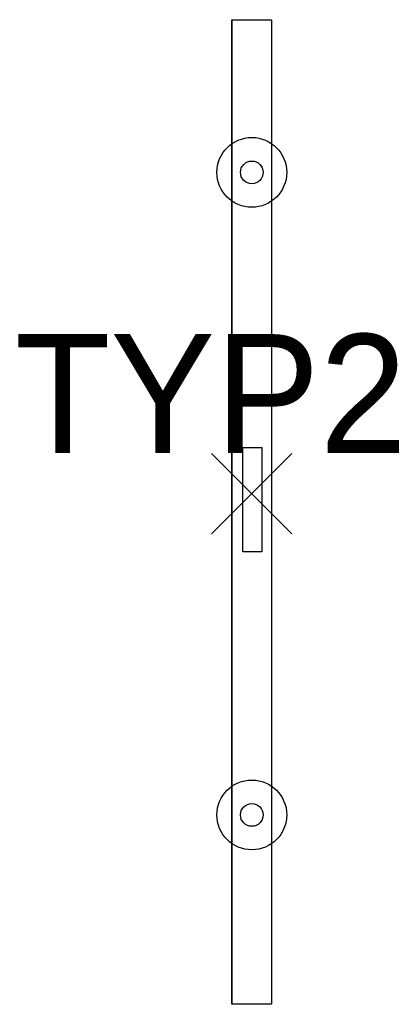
# Model space of a CAD drawing. Header units: centimetres. Extents: x -15121 to 30567, y -60641 to 0.
# Tile 1 of 256: x 2980 to 3035, y -60641 to -60492. Entities that reach past the tile are written whole.
import ezdxf

# ---------------------------------------------------------------- set-up
doc = ezdxf.new("R2010")
doc.units = ezdxf.units.CM
doc.header["$LTSCALE"] = 60
for name, color, linetype in [('AIKA lampy i wyłaczniki', 150, 'Continuous'), ('AIKA lampy i wyłaczniki2', 150, 'Continuous'), ('AIKA oprawy', 2, 'Continuous')]:
    doc.layers.add(name, color=color, linetype=linetype)
doc.styles.add('TableTextStyle', font='txt')

# ---------------------------------------------------------------- blocks, each defined once
blk = doc.blocks.new('SL lampa rzut')
at = {"color": 2}
blk.add_line((-2.76, 69.87), (3.24, 69.87), dxfattribs=at)
at = {"layer": 'AIKA lampy i wyłaczniki'}
for p, q in [((-2.76, 69.87), (-2.76, -79.36)), ((3.24, 69.87), (3.24, -79.36)), ((-5.84, 4.11), (6.31, -8.03)), ((-5.84, -8.03), (6.31, 4.11))]:
    blk.add_line(p, q, dxfattribs=at)
for points in [[(-2.76, 69.87), (3.24, 69.87), (3.24, -79.36), (-2.76, -79.36)], [(-1.12, 5.03), (1.75, 5.03), (1.75, -10.76), (-1.12, -10.76)]]:
    blk.add_lwpolyline(points, close=True, dxfattribs=at)
for centre, radius in [((0.24, 46.73), 5.29), ((0.24, 46.73), 1.72), ((0.24, -50.66), 5.29), ((0.24, -50.66), 1.72)]:
    blk.add_circle(centre, radius, dxfattribs=at)

msp = doc.modelspace()

# ---------------------------------------------------------------- block references
at = {"layer": 'AIKA oprawy'}
msp.add_blockref('SL lampa rzut', (3014.5429, -60561.8628), dxfattribs=at)

# ---------------------------------------------------------------- texts
at = {"layer": 'AIKA lampy i wyłaczniki2', "style": 'TableTextStyle'}
msp.add_text('TYP2', height=18, dxfattribs=at).set_placement((2978.8601, -60557.6475))

doc.saveas('drawing.dxf')
